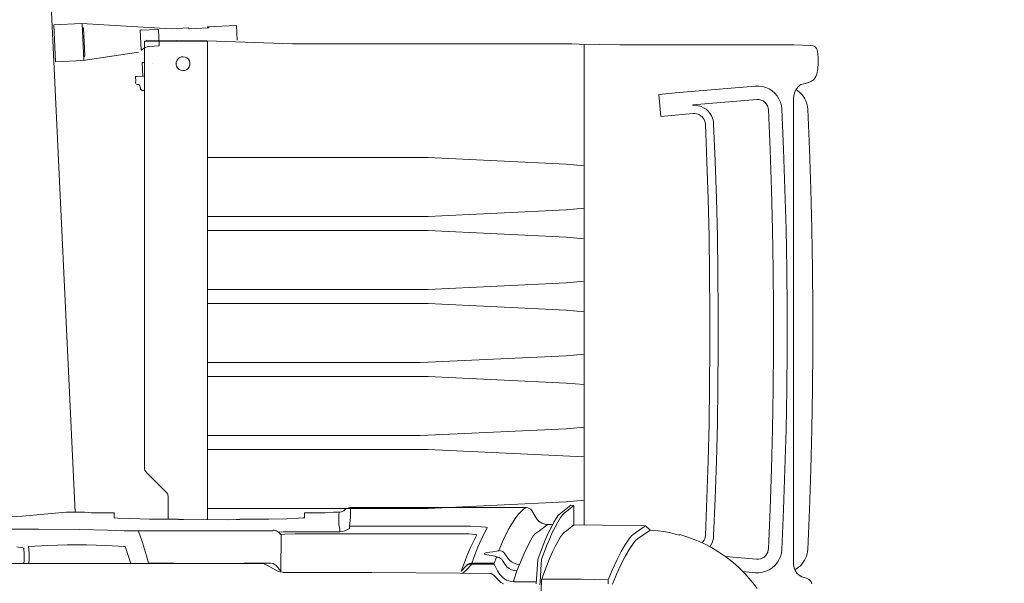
# Model space of a CAD drawing. Header units: millimetres. Extents: x 2204655785 to 2205143108, y 485765510 to 486291538.
# Tile 132 of 156: x 2205065432 to 2205066550, y 486174577 to 486175217. Entities that reach past the tile are written whole.
import ezdxf
from ezdxf.enums import TextEntityAlignment as Align
from ezdxf.lldxf.tags import DXFTag

# ---------------------------------------------------------------- set-up
doc = ezdxf.new("R2010")
doc.units = ezdxf.units.MM
doc.linetypes.add('DASHED2', pattern=[9.525, 6.35, -3.175])
doc.linetypes.add('НЕВИДИМАЯX2', pattern=[19.05, 12.7, -6.35])
for name, color, linetype in [('206ППР Панелевоз', 7, 'Continuous'), ('ППР_Автокран СКАТ-40', 7, 'Continuous'), ('ППР_Автокран_Опасная зона', 1, 'Continuous'), ('ППР_Автокран_Стрела', 7, 'Continuous'), ('ППР_Автокран_Стрела_15м', 7, 'Continuous'), ('ППР_Опасная зона от крана', 1, 'Continuous'), ('ППР_Разрез', 5, 'Continuous'), ('ППР_СКЛАД №2', 7, 'Continuous'), ('ППР_Стрела', 7, 'Continuous')]:
    doc.layers.add(name, color=color, linetype=linetype)
doc.styles.add('ППРк_М1-1', font='GOST_Common Italic.ttf', dxfattribs={"height": 800})
doc.styles.add('ППРк_М1-1кран', font='GOST_Common Italic.ttf', dxfattribs={"width": 0.8, "height": 600})
tags = doc.linetypes.add('опасная зона_Кран', pattern='A,30,-8,4,-8,30,-8,4,-8,30,-8,4,[230,Bbox.shx,S=2.5,R=0,X=0,Y=-10],-6', length=148).pattern_tags.tags
tags[24] = DXFTag(74, 5)

# ---------------------------------------------------------------- blocks, each defined once
blk = doc.blocks.new('*U397')
at = {"layer": 'ППР_Опасная зона от крана', "linetype": 'опасная зона_Кран', "lineweight": 80, "ltscale": 100}
blk.add_arc((135, 0), 50270, 90, 270, dxfattribs=at)
at = {"layer": 'ППР_Стрела', "linetype": 'НЕВИДИМАЯX2', "lineweight": 50, "ltscale": 100}
blk.add_arc((135, 0), 38700, 90, 270, dxfattribs=at)
at = {"layer": 'ППР_Стрела', "linetype": 'Continuous', "lineweight": 100}
blk.add_arc((135, 0), 30700, 90, 270, dxfattribs=at)
at = {"style": 'ППРк_М1-1', "width": 0.8}
for tag, p, height, flags in [('ОПАСНАЯ_ЗОНА', (25480.86, 21929.55), 800, 1), ('ОТЛЕТ_ГРУЗА', (25413.72, 20678.22), 800, 1), ('Кол-во_элементов', (2695.66, -1978.25), 1200, 8)]:
    blk.add_attdef(tag, p, '', height=height, dxfattribs=dict(at, flags=flags))
at = {"style": 'ППРк_М1-1', "width": 0.8, "flags": 8}
blk.add_attdef('МАРКА_КРАНА', text='', height=1200, dxfattribs=at).set_placement((8837.5, 818.17), align=Align.CENTER)
blk.add_attdef('ВЫСОТА', text='', height=1200, dxfattribs=at).set_placement((9134.89, -8454.02), align=Align.MIDDLE_CENTER)
at = {"layer": 'Defpoints', "style": 'ППРк_М1-1', "width": 0.8, "flags": 1}
for tag, p in [('МАКСИМАЛЬНАЯ_ДЛИНА_ГРУЗА', (25470.43, 19233.22)), ('ШИРИНА_ГРУЗА', (25397.01, 17803.51))]:
    blk.add_attdef(tag, p, '', height=800, dxfattribs=at)
at = {"layer": 'ППР_Разрез', "style": 'ППРк_М1-1кран', "width": 0.8, "flags": 8}
for tag, p in [('РАЗРЕЗ2', (-1027.85, 55181.17)), ('РАЗРЕЗ', (-1731.87, -54129.29))]:
    blk.add_attdef(tag, p, '', height=800, dxfattribs=at)
at = {"layer": 'ППР_Стрела', "style": 'ППРк_М1-1кран', "width": 0.8, "flags": 8}
for tag, p in [('ВЫСОТА_КРЮКА_ГОРИЗ', (-19652.89, 21607.87)), ('ГАБАРИТ_СТРЕЛЫ', (-25019.84, 21408.72)), ('ВЫСОТА_КРЮКА_НАКЛ', (-20393.31, 20761.66)), ('ВЫЛЕТ', (-16616.63, 14016.8))]:
    blk.add_attdef(tag, p, '', height=800, rotation=317, dxfattribs=at)
blk = doc.blocks.new('*U778')
at = {"layer": 'ППР_Автокран_Опасная зона', "color": 1, "linetype": 'опасная зона_Кран', "lineweight": 80, "ltscale": 100}
blk.add_arc((-3.65, 4.56), 29000, 319.788537, 219.788112, dxfattribs=at)
at = {"layer": 'ППР_Автокран_Стрела', "lineweight": 50}
blk.add_arc((-3.65, 4.56), 18000, 319.786841, 219.78643, dxfattribs=at)
at = {"layer": 'ППР_Автокран_Стрела_15м', "linetype": 'DASHED2', "lineweight": 35}
blk.add_arc((0.22, 1.42), 15000, 319.786203, 219.767437, dxfattribs=at)
blk = doc.blocks.new('*U789')
at = {"layer": '206ППР Панелевоз', "lineweight": 5}
for p, q in [((-571.9, 2763.3), (-573.4, 2762.1)), ((-570.3, 2764.1), (-571.9, 2763.3)), ((-565.8, 2764.8), (-570.3, 2764.1)), ((-561.1, 2765.1), (-565.8, 2764.8)), ((-555.1, 2765), (-561.1, 2765.1)), ((-548.8, 2764.6), (-555.1, 2765)), ((-542.7, 2763.7), (-548.8, 2764.6)), ((-539.9, 2762.6), (-542.7, 2763.7)), ((-575.2, 2756.8), (-576.2, 2737.5)), ((-574.8, 2759.4), (-575.2, 2756.8)), ((-574.4, 2760.5), (-574.8, 2759.4)), ((-573.4, 2762.1), (-574.4, 2760.5)), ((-538.1, 2761.5), (-539.9, 2762.6)), ((-536.4, 2759.9), (-538.1, 2761.5)), ((-534.8, 2757.7), (-536.4, 2759.9)), ((-533.9, 2756.1), (-534.8, 2757.7)), ((-532.8, 2753.1), (-533.9, 2756.1)), ((-531.7, 2748.7), (-532.8, 2753.1)), ((-510.1, 2751.9), (-512.4, 2751)), ((-507.8, 2752.5), (-510.1, 2751.9)), ((-505.4, 2753), (-507.8, 2752.5)), ((-502.9, 2753.2), (-505.4, 2753)), ((-457.5, 2755.2), (-502.9, 2753.2)), ((-412, 2756.8), (-457.5, 2755.2)), ((-366.5, 2758), (-412, 2756.8)), ((-321, 2758.8), (-366.5, 2758)), ((-275.5, 2759.2), (-321, 2758.8)), ((-230, 2759.2), (-275.5, 2759.2)), ((-184.5, 2758.8), (-230, 2759.2)), ((-139, 2758), (-184.5, 2758.8)), ((-93.5, 2756.8), (-139, 2758)), ((-48, 2755.2), (-93.5, 2756.8)), ((-2.5, 2753.2), (-48, 2755.2)), ((0.1, 2752.9), (-2.5, 2753.2)), ((2.6, 2752.5), (0.1, 2752.9)), ((5.1, 2751.7), (2.6, 2752.5)), ((30.3, 2752), (29.8, 2750.4)), ((31.7, 2754.9), (30.3, 2752)), ((32.8, 2756.1), (31.7, 2754.9)), ((34.2, 2757.1), (32.8, 2756.1)), ((36.7, 2758.1), (34.2, 2757.1)), ((-531.1, 2745.5), (-531.7, 2748.7)), ((-531.7, 2748.7), (-531.7, 2748.7)), ((-530.1, 2744.3), (-531.1, 2745.5)), ((-527.8, 2742.1), (-530.1, 2744.3)), ((-525.3, 2740.2), (-527.8, 2742.1)), ((-523.8, 2742.2), (-525.2, 2740.1)), ((-522.2, 2744), (-523.8, 2742.2)), ((-520.5, 2745.8), (-522.2, 2744)), ((-518.7, 2747.4), (-520.5, 2745.8)), ((-516.7, 2748.8), (-518.7, 2747.4)), ((-514.6, 2750), (-516.7, 2748.8)), ((-512.4, 2751), (-514.6, 2750)), ((7.5, 2750.8), (5.1, 2751.7)), ((9.8, 2749.6), (7.5, 2750.8)), ((12, 2748.2), (9.8, 2749.6)), ((14.1, 2746.6), (12, 2748.2)), ((16, 2744.9), (14.1, 2746.6)), ((17.7, 2742.9), (16, 2744.9)), ((19.2, 2740.9), (17.7, 2742.9)), ((20.6, 2738.6), (19.2, 2740.9)), ((24.4, 2740.9), (21.6, 2739)), ((26.7, 2743.4), (24.4, 2740.9)), ((28.5, 2746.6), (26.7, 2743.4)), ((29.8, 2750.5), (28.5, 2746.6)), ((29.8, 2750.4), (29.8, 2750.5)), ((-576.2, 2737.5), (-576.2, 2737)), ((-576.2, 2737), (-576.2, 2737)), ((-576.2, 2737), (-576.2, 2737)), ((-576.2, 2737), (-576.2, 2539.9)), ((-522.5, 2738.7), (-525.3, 2740.2)), ((-520.1, 2737.8), (-522.5, 2738.7)), ((-516.3, 2737), (-520.1, 2737.8)), ((12.5, 2737), (-516.3, 2737)), ((-275.4, 2729.8), (-320.9, 2729.4)), ((-229.9, 2729.8), (-275.4, 2729.8)), ((-184.4, 2729.4), (-229.9, 2729.8)), ((14.6, 2737.1), (12.5, 2737)), ((18.4, 2737.7), (14.6, 2737.1)), ((21.6, 2739), (18.4, 2737.7)), ((-517.9, 2718.4), (-521, 2715.8)), ((-514.5, 2720.6), (-517.9, 2718.4)), ((-510.8, 2722.2), (-514.5, 2720.6)), ((-506.9, 2723.3), (-510.8, 2722.2)), ((-502.8, 2723.8), (-506.9, 2723.3)), ((-457.4, 2725.8), (-502.8, 2723.8)), ((-411.9, 2727.4), (-457.4, 2725.8)), ((-366.4, 2728.6), (-411.9, 2727.4)), ((-320.9, 2729.4), (-366.4, 2728.6)), ((-138.9, 2728.6), (-184.4, 2729.4)), ((-93.4, 2727.4), (-138.9, 2728.6)), ((-47.9, 2725.8), (-93.4, 2727.4)), ((-2.4, 2723.8), (-47.9, 2725.8)), ((1.6, 2723.3), (-2.4, 2723.8)), ((5.5, 2722.2), (1.6, 2723.3)), ((9.2, 2720.6), (5.5, 2722.2)), ((12.7, 2718.4), (9.2, 2720.6)), ((15.8, 2715.8), (12.7, 2718.4)), ((-525.9, 2709.3), (-527.6, 2705.6)), ((-523.7, 2712.7), (-525.9, 2709.3)), ((-521, 2715.8), (-523.7, 2712.7)), ((-506.8, 2707.4), (-508.9, 2706.2)), ((-504.5, 2708.2), (-506.8, 2707.4)), ((-502.1, 2708.6), (-504.5, 2708.2)), ((-456.8, 2710.5), (-502.1, 2708.6)), ((-411.4, 2712.1), (-456.8, 2710.5)), ((-366.1, 2713.3), (-411.4, 2712.1)), ((-320.7, 2714.1), (-366.1, 2713.3)), ((-275.3, 2714.5), (-320.7, 2714.1)), ((-230, 2714.5), (-275.3, 2714.5)), ((-184.6, 2714.1), (-230, 2714.5)), ((-139.2, 2713.3), (-184.6, 2714.1)), ((-93.8, 2712.1), (-139.2, 2713.3)), ((-48.5, 2710.5), (-93.8, 2712.1)), ((-3.2, 2708.6), (-48.5, 2710.5)), ((-2, 2708.4), (-3.2, 2708.6)), ((0.4, 2707.9), (-2, 2708.4)), ((2.6, 2706.8), (0.4, 2707.9)), ((18.4, 2712.7), (15.8, 2715.8)), ((20.6, 2709.3), (18.4, 2712.7)), ((22.3, 2705.6), (20.6, 2709.3)), ((-528.7, 2701.7), (-529.2, 2697.7)), ((-529.2, 2697.7), (-529.2, 2693.6)), ((-527.6, 2705.6), (-528.7, 2701.7)), ((-513.9, 2698), (-514, 2695.6)), ((-513.3, 2700.4), (-513.9, 2698)), ((-512.2, 2702.6), (-513.3, 2700.4)), ((-510.8, 2704.5), (-512.2, 2702.6)), ((-508.9, 2706.2), (-510.8, 2704.5)), ((4.6, 2705.4), (2.6, 2706.8)), ((6.3, 2703.6), (4.6, 2705.4)), ((7.5, 2701.5), (6.3, 2703.6)), ((8.2, 2699.8), (7.5, 2701.5)), ((8.7, 2697.4), (8.2, 2699.8)), ((8.7, 2695), (8.7, 2697.4)), ((23.4, 2701.7), (22.3, 2705.6)), ((24, 2697.7), (23.4, 2701.7)), ((23.9, 2693.6), (24, 2697.7)), ((-529.2, 2693.6), (-521.3, 2602.5)), ((-514, 2695.6), (-507.7, 2622.7)), ((5.7, 2659.9), (8.7, 2695)), ((22.7, 2679.6), (23.9, 2693.6)), ((32.7, 2688.6), (25.4, 2682.2)), ((35.7, 2691.1), (32.7, 2688.6)), ((41.9, 2695.7), (35.7, 2691.1)), ((18.4, 2675.3), (11.9, 2668)), ((25.4, 2682.2), (18.4, 2675.3)), ((11.9, 2668), (5.9, 2660.3)), ((-315.9, 2651.3), (-358.5, 2650.6)), ((-273.4, 2651.6), (-315.9, 2651.3)), ((-230.8, 2651.6), (-273.4, 2651.6)), ((-188.2, 2651.3), (-230.8, 2651.6)), ((-145.6, 2650.6), (-188.2, 2651.3)), ((0.4, 2652.3), (-4.7, 2643.9)), ((5.9, 2660.3), (0.4, 2652.3)), ((-500.7, 2640.1), (-502.8, 2637.7)), ((-498.3, 2642.2), (-500.7, 2640.1)), ((-495.5, 2643.9), (-498.3, 2642.2)), ((-492.6, 2645.2), (-495.5, 2643.9)), ((-489.4, 2646.1), (-492.6, 2645.2)), ((-486.2, 2646.4), (-489.4, 2646.1)), ((-443.7, 2648.2), (-486.2, 2646.4)), ((-401.1, 2649.5), (-443.7, 2648.2)), ((-443.3, 2638.7), (-400.8, 2640.1)), ((-358.5, 2650.6), (-401.1, 2649.5)), ((-400.8, 2640.1), (-358.3, 2641.1)), ((-358.3, 2641.1), (-315.8, 2641.8)), ((-315.8, 2641.8), (-273.3, 2642.2)), ((-273.3, 2642.2), (-230.8, 2642.2)), ((-230.8, 2642.2), (-188.3, 2641.8)), ((-188.3, 2641.8), (-145.8, 2641.1)), ((-145.8, 2641.1), (-103.3, 2640.1)), ((-103, 2649.5), (-145.6, 2650.6)), ((-103.3, 2640.1), (-60.8, 2638.7)), ((-60.4, 2648.2), (-103, 2649.5)), ((-17.9, 2646.4), (-60.4, 2648.2)), ((-15.1, 2646.1), (-17.9, 2646.4)), ((-12.5, 2645.5), (-15.1, 2646.1)), ((-9.9, 2644.6), (-12.5, 2645.5)), ((-7.5, 2643.3), (-9.9, 2644.6)), ((-4.7, 2643.9), (-9.2, 2635.2)), ((-5.7, 2642), (-7.5, 2643.3)), ((-506.8, 2629), (-507.3, 2625.8)), ((-505.9, 2632.1), (-506.8, 2629)), ((-504.6, 2635), (-505.9, 2632.1)), ((-502.8, 2637.7), (-504.6, 2635)), ((-497.6, 2627), (-497.1, 2628.8)), ((-497.1, 2628.8), (-496.3, 2630.4)), ((-496.3, 2630.4), (-495.3, 2632)), ((-495.3, 2632), (-494.1, 2633.4)), ((-494.1, 2633.4), (-492.7, 2634.6)), ((-492.7, 2634.6), (-491.1, 2635.6)), ((-491.1, 2635.6), (-489.4, 2636.3)), ((-489.4, 2636.3), (-487.7, 2636.8)), ((-487.7, 2636.8), (-485.8, 2637)), ((-485.8, 2637), (-443.3, 2638.7)), ((-60.8, 2638.7), (-18.3, 2637)), ((-18.3, 2637), (-16.5, 2636.8)), ((-16.5, 2636.8), (-14.7, 2636.3)), ((-14.7, 2636.3), (-13, 2635.6)), ((-9.2, 2635.2), (-13.2, 2626.3)), ((-13, 2635.6), (-11.4, 2634.6)), ((-11.4, 2634.6), (-10, 2633.4)), ((-507.3, 2625.8), (-507.2, 2622.5)), ((-497.8, 2625.1), (-497.6, 2627)), ((-497.8, 2623.3), (-497.8, 2625.1)), ((-494.6, 2586.4), (-497.8, 2623.3)), ((-13.2, 2626.3), (-16.6, 2617.2)), ((-18.9, 2607.7), (-20.4, 2601.7)), ((-16.6, 2617.2), (-19.5, 2607.8)), ((-19.5, 2607.8), (-18.9, 2607.7)), ((-521.3, 2602.5), (-519.6, 2584.2)), ((-21.7, 2595.7), (-22.8, 2589.6)), ((-20.4, 2601.7), (-21.7, 2595.7)), ((-519.6, 2584.2), (-494.6, 2586.4)), ((-22.8, 2589.6), (-23.7, 2583.4)), ((-24.5, 2574.1), (-29.4, 2569)), ((-23.7, 2583.4), (-24.5, 2574.7)), ((-24.5, 2574.7), (-24.5, 2574.1)), ((-14.5, 2559.7), (-24.5, 2574.1)), ((-29.4, 2569), (-30.2, 2520.2)), ((-29.4, 2569), (-24.5, 2561.9)), ((-24.5, 2561.9), (-19.6, 2554.8)), ((-19.6, 2554.8), (-18, 2553)), ((-18, 2553), (-15.8, 2551.2)), ((-15.8, 2551.2), (-8.5, 2546.3)), ((-12.9, 2557.9), (-14.5, 2559.7)), ((-10.6, 2556.1), (-12.9, 2557.9)), ((-3.4, 2551.2), (-10.6, 2556.1)), ((4.8, 2546.3), (-3.4, 2551.2)), ((-576.2, 2539.9), (-576.9, 2493.7)), ((-8.5, 2546.3), (-0.1, 2541.4)), ((-0.1, 2541.4), (9.5, 2536.5)), ((14.1, 2541.3), (4.8, 2546.3)), ((24.8, 2536.4), (14.1, 2541.3)), ((9.5, 2536.5), (20.1, 2531.6)), ((20.1, 2531.6), (31.9, 2526.7)), ((36.8, 2531.4), (24.8, 2536.4)), ((-30.2, 2520.2), (-30.5, 2487.6)), ((31.4, 2496.3), (31.9, 2526.7)), ((31.9, 2526.7), (36.5, 2526.4)), ((-30.4, 2499.4), (-576.8, 2499.4)), ((-440.5, 2479), (-438.6, 2499.4)), ((-390.3, 2499.4), (-388.4, 2479)), ((-355.7, 2499.4), (-357.5, 2479)), ((-305.5, 2479), (-307.3, 2499.4)), ((-274.6, 2479), (-272.7, 2499.4)), ((-222.5, 2479), (-224.4, 2499.4)), ((-191.6, 2479), (-189.8, 2499.4)), ((-141.4, 2499.4), (-139.6, 2479)), ((-107.7, 2499.4), (-116, 2322)), ((-58.5, 2499.4), (-56.6, 2479)), ((31.1, 2451), (31.4, 2496.3)), ((-576.9, 2493.7), (-577, 2485.1)), ((-577, 2485.1), (-577, 2485.1)), ((-577, 2485.1), (-577, 2167.9)), ((-53, 2484), (-52.5, 2487.6)), ((-43.9, 2472.6), (-53, 2484)), ((-52.5, 2487.6), (-47.2, 2481)), ((-52.5, 2487.6), (-30.5, 2487.6)), ((-30.5, 2487.6), (-25.1, 2481.1)), ((-447.9, 2322), (-440.5, 2479)), ((-388.4, 2479), (-381.1, 2322)), ((-357.5, 2479), (-364.9, 2322)), ((-298.1, 2322), (-305.5, 2479)), ((-281.9, 2322), (-274.6, 2479)), ((-215.2, 2322), (-222.5, 2479)), ((-199, 2322), (-191.6, 2479)), ((-139.6, 2479), (-132.2, 2322)), ((-56.6, 2479), (-49.2, 2322)), ((-47.2, 2481), (-43.8, 2476.7)), ((-41.9, 2470.4), (-43.9, 2472.6)), ((-43.8, 2476.7), (-41.8, 2474.5)), ((-41.8, 2474.5), (-40.5, 2473.4)), ((-40.5, 2473.4), (-38.9, 2472.3)), ((-38.9, 2472.3), (-33.6, 2469.2)), ((-25.1, 2481.1), (-21.7, 2476.7)), ((-21.7, 2476.7), (-19.8, 2474.5)), ((-19.8, 2474.5), (-18.5, 2473.4)), ((-18.5, 2473.4), (-16.9, 2472.3)), ((-16.9, 2472.3), (-16.9, 2472.3)), ((-16.9, 2472.3), (-6, 2466.2)), ((-40.6, 2469.2), (-41.9, 2470.4)), ((-38.9, 2468.1), (-40.6, 2469.2)), ((-33.6, 2465), (-38.9, 2468.1)), ((-33.6, 2469.2), (-28, 2466.2)), ((-28, 2462), (-33.6, 2465)), ((-31, 2457.8), (-31, 2463.6)), ((-28, 2466.2), (-21.7, 2463.1)), ((-21.7, 2458.9), (-28, 2462)), ((-21.7, 2463.1), (-14.9, 2460.1)), ((-6, 2466.2), (0.3, 2463.2)), ((0.3, 2463.2), (7.1, 2460.2)), ((-34.2, 2448.3), (-32.5, 2451.2)), ((-32.5, 2451.2), (-31.4, 2454.5)), ((-31.4, 2454.5), (-31, 2457.8)), ((-29.1, 2455.5), (-31, 2457.8)), ((-23.7, 2448.6), (-29.1, 2455.5)), ((-14.9, 2455.9), (-21.7, 2458.9)), ((-14.9, 2460.1), (-7.5, 2457)), ((-7.5, 2452.8), (-14.9, 2455.9)), ((-7.5, 2457), (9.1, 2450.9)), ((9.1, 2446.7), (-7.5, 2452.8)), ((7.1, 2460.2), (22.5, 2454.1)), ((9.1, 2450.9), (14.2, 2450.4)), ((14.2, 2450.4), (34.4, 2449.3)), ((22.5, 2454.1), (31.1, 2451)), ((31.3, 2450.9), (31.1, 2451)), ((34.3, 2450.7), (31.3, 2450.9)), ((57, 2449.5), (34.3, 2450.7)), ((-49.2, 2436.9), (-48.1, 2438.6)), ((-48.1, 2438.6), (-46.9, 2439.7)), ((-46.9, 2439.7), (-39.4, 2443.9)), ((-39.4, 2443.9), (-36.6, 2445.8)), ((-36.6, 2445.8), (-34.2, 2448.3)), ((-20.6, 2444.1), (-23.7, 2448.6)), ((-19, 2442.3), (-20.6, 2444.1)), ((-17.8, 2441.5), (-19, 2442.3)), ((-8.8, 2436.4), (-17.8, 2441.5)), ((10, 2446.6), (9.1, 2446.7)), ((14.2, 2446.2), (10, 2446.6)), ((36.4, 2444.9), (14.2, 2446.2)), ((34.3, 2445.1), (34.3, 2419.6)), ((34.4, 2449.3), (37.7, 2449)), ((-50, 2433.2), (-49.8, 2435.2)), ((-48.3, 2430.5), (-50, 2433.2)), ((-50, 2233.2), (-50, 2433.2)), ((-49.8, 2435.2), (-49.2, 2436.9)), ((-45.4, 2427.3), (-48.3, 2430.5)), ((2, 2431.1), (-8.8, 2436.4)), ((14.5, 2425.8), (2, 2431.1)), ((-42.1, 2424.2), (-45.4, 2427.3)), ((-37.9, 2421.1), (-42.1, 2424.2)), ((-30.5, 2416.4), (-37.9, 2421.1)), ((-24.7, 2413.1), (-30.5, 2416.4)), ((9.7, 2414.5), (11.7, 2416.9)), ((11.7, 2416.9), (13.2, 2419.7)), ((13.2, 2419.7), (14.2, 2422.6)), ((14.2, 2422.6), (14.5, 2425.8)), ((14.5, 2425.8), (21.9, 2422.9)), ((20.7, 2416.8), (19.2, 2414)), ((21.6, 2419.8), (20.7, 2416.8)), ((21.9, 2422.9), (21.6, 2419.8)), ((21.9, 2422.9), (31.1, 2419.6)), ((21.9, 2422.9), (21.9, 2422.9)), ((31.1, 2419.6), (32.6, 2419.2)), ((32.6, 2419.2), (33.4, 2419.1)), ((34, 2416.6), (33.3, 2413.7)), ((33.4, 2419.1), (34, 2419.2)), ((34, 2419.2), (34.3, 2419.6)), ((34.3, 2419.6), (34, 2416.6)), ((-13.9, 2407.8), (-24.7, 2413.1)), ((-1.3, 2402.4), (-13.9, 2407.8)), ((-1.1, 2404.1), (-0.6, 2405.7)), ((-0.6, 2405.7), (0.2, 2407.2)), ((0.2, 2407.2), (1.2, 2408.4)), ((1.2, 2408.4), (7.3, 2412.5)), ((7.3, 2412.5), (9.7, 2414.5)), ((8.7, 2405.6), (7.6, 2404.3)), ((10, 2406.6), (8.7, 2405.6)), ((14.7, 2409.7), (10, 2406.6)), ((17.2, 2411.6), (14.7, 2409.7)), ((19.2, 2414), (17.2, 2411.6)), ((27.9, 2405.2), (26, 2403.5)), ((29.7, 2407.2), (27.9, 2405.2)), ((31.1, 2409.1), (29.7, 2407.2)), ((32.3, 2411.2), (31.1, 2409.1)), ((33.3, 2413.7), (32.3, 2411.2)), ((34.9, 2404.7), (36.5, 2407.7)), ((-1.3, 2402.4), (-1.1, 2404.1)), ((-1, 2402), (-1.3, 2402.4)), ((-0.4, 2399.7), (-1, 2402)), ((0.2, 2395.4), (-0.4, 2399.7)), ((0.6, 2392.2), (0.2, 2395.4)), ((4.8, 2395.9), (4.5, 2393.8)), ((5.5, 2398.8), (4.8, 2395.9)), ((5.8, 2399.4), (5.5, 2398.8)), ((6.1, 2399.6), (5.8, 2399.4)), ((6.3, 2401.2), (6.1, 2399.6)), ((13.2, 2397.1), (6.1, 2399.6)), ((6.8, 2402.8), (6.3, 2401.2)), ((7.6, 2404.3), (6.8, 2402.8)), ((13.2, 2371.7), (13.2, 2397.1)), ((21.9, 2400.9), (14.4, 2397.1)), ((14.4, 2397.1), (14.4, 2371.7)), ((26, 2403.5), (21.9, 2400.9)), ((25, 2393.5), (25.5, 2394.8)), ((25.5, 2394.8), (26.3, 2396)), ((26.3, 2396), (26.8, 2396.5)), ((26.8, 2396.5), (32.7, 2402.2)), ((26.8, 2396.5), (26.8, 2396.5)), ((32.7, 2402.2), (34.9, 2404.7)), ((32.7, 2402.2), (32.7, 2402.2)), ((-28.8, 2370.2), (-28.2, 2382.7)), ((-28.2, 2382.7), (-27.7, 2387.6)), ((-27.7, 2387.6), (-27.4, 2388.8)), ((-27.4, 2388.8), (-27.3, 2389)), ((-27.3, 2389), (-27.2, 2389.1)), ((-27.2, 2389.1), (-20.6, 2385.6)), ((-20.6, 2385.6), (-13.3, 2382.1)), ((1.4, 2387.6), (0.6, 2392.2)), ((1.9, 2386.4), (1.4, 2387.6)), ((2.3, 2385.9), (1.9, 2386.4)), ((2.8, 2386.1), (2.3, 2385.9)), ((3.2, 2387), (2.8, 2386.1)), ((3.7, 2388.6), (3.2, 2387)), ((4.5, 2393.8), (3.7, 2388.6)), ((4.5, 2393.8), (4.5, 2393.8)), ((24.4, 2358.5), (24.8, 2392)), ((24.8, 2392), (25, 2393.5)), ((-20.1, 2367.9), (-19.6, 2375)), ((-19.6, 2375), (-19.3, 2377.1)), ((-19.3, 2377.1), (-19.1, 2377.3)), ((-19.1, 2377.3), (-19.1, 2377.3)), ((-19.1, 2377.3), (-12.4, 2373.8)), ((-13.3, 2382.1), (-5.2, 2378.6)), ((-12.4, 2373.8), (-4.9, 2370.3)), ((-5.2, 2378.6), (3.6, 2375.1)), ((3.6, 2375.1), (13.2, 2371.7)), ((13.2, 2370.7), (13.2, 2371.7)), ((14.2, 2370.3), (14.4, 2371.7)), ((14.4, 2371.7), (14.4, 2371.7)), ((14.4, 2371.7), (21.1, 2365.4)), ((-29, 2354.1), (-28.8, 2370.2)), ((-20.4, 2353.9), (-20.1, 2367.9)), ((-4.9, 2370.3), (3.3, 2366.7)), ((3.3, 2366.7), (12.3, 2363.2)), ((12.3, 2363.2), (22.1, 2359.6)), ((13.6, 2368.9), (13.2, 2370.7)), ((14.4, 2367.3), (13.6, 2368.9)), ((14.2, 2369), (14.2, 2370.3)), ((14.4, 2367.8), (14.2, 2369)), ((14.9, 2366.7), (14.4, 2367.8)), ((15.5, 2365.8), (14.4, 2367.3)), ((15.5, 2365.8), (14.9, 2366.7)), ((22.1, 2359.6), (15.5, 2365.8)), ((15.5, 2365.8), (15.5, 2365.8)), ((21.1, 2365.4), (23.1, 2363.2)), ((23.1, 2363.2), (24.5, 2361.2)), ((-29, 2232.6), (-29, 2354.1)), ((-20.4, 2178.3), (-20.4, 2353.9)), ((22.1, 2359.6), (22.1, 2359.6)), ((23.7, 2258), (24.4, 2358.5)), ((-448.1, 2312.8), (-447.9, 2322)), ((-381.1, 2322), (-380.9, 2312.8)), ((-364.9, 2322), (-365.1, 2312.8)), ((-297.9, 2312.8), (-298.1, 2322)), ((-282.2, 2312.8), (-281.9, 2322)), ((-215, 2312.8), (-215.2, 2322)), ((-199.2, 2312.8), (-199, 2322)), ((-132.2, 2322), (-132, 2312.8)), ((-116, 2322), (-116.2, 2312.8)), ((-49.2, 2322), (-49, 2312.8)), ((-448.1, 2071.4), (-448.1, 2312.8)), ((-380.9, 2312.8), (-380.9, 2071.4)), ((-365.1, 2312.8), (-365.1, 2071.4)), ((-297.9, 2071.4), (-297.9, 2312.8)), ((-282.2, 2071.4), (-282.2, 2312.8)), ((-215, 2071.4), (-215, 2312.8)), ((-199.2, 2071.4), (-199.2, 2312.8)), ((-132, 2312.8), (-132, 2071.4)), ((-116.2, 2312.8), (-116.2, 2071.4)), ((-49, 2312.8), (-49, 2071.4)), ((23.6, 2157.5), (23.7, 2258)), ((-50, 2233.2), (-47.5, 2233.8)), ((-49.6, 2230.6), (-50, 2233.2)), ((-48.4, 2228.3), (-49.6, 2230.6)), ((-46.5, 2226.1), (-48.4, 2228.3)), ((-47.5, 2233.8), (-43.9, 2234)), ((-45.3, 2223.7), (-46.5, 2226.1)), ((-43.9, 2234), (-38.8, 2233.8)), ((-38.8, 2233.8), (-29, 2232.6)), ((-26.2, 2232.6), (-29, 2232.6)), ((-23.8, 2227.4), (-26.2, 2232.6)), ((-23, 2224.6), (-23.8, 2227.4)), ((-44.9, 2221.1), (-45.3, 2223.7)), ((-44.9, 2214.6), (-44.9, 2221.1)), ((-44.9, 2221.1), (-41, 2220.5)), ((-41, 2220.5), (-35.5, 2220.4)), ((-35.5, 2220.4), (-30.7, 2220.7)), ((-30.7, 2220.7), (-25.5, 2221.6)), ((-25.5, 2221.6), (-25.5, 2221.6)), ((-25.5, 2221.6), (-22.7, 2221.6)), ((-22.7, 2221.6), (-23, 2224.6)), ((-22.7, 2221.6), (-22.7, 2170.3)), ((-44.2, 2205), (-44.9, 2214.6)), ((-44.1, 2181.5), (-44.2, 2205)), ((-38.7, 2181.5), (-44.1, 2181.5)), ((-38.6, 2181.3), (-38.7, 2181.5)), ((-38.4, 2180), (-38.6, 2181.3)), ((-37.9, 2174.7), (-38.4, 2180)), ((-37.4, 2161.3), (-37.9, 2174.7)), ((-22.7, 2170.3), (-22.4, 2157.3)), ((-20.3, 2171.1), (-20.4, 2178.3)), ((-19.9, 2159.3), (-20.3, 2171.1)), ((-577, 2167.9), (-580.7, 2070.6)), ((-37.1, 2140.9), (-37.4, 2161.3)), ((-19.4, 2155.2), (-19.9, 2159.3)), ((-23.6, 2149.9), (-24.4, 2147.4)), ((-22, 2152), (-23.6, 2149.9)), ((-22.4, 2157.3), (-22.1, 2152.4)), ((-22.1, 2152.4), (-22, 2152)), ((-19.2, 2154.9), (-22, 2152)), ((-19.2, 2154.9), (-19.4, 2155.2)), ((22, 2154.8), (-19.2, 2154.9)), ((13.6, 2145.9), (14.8, 2148.3)), ((14.8, 2148.3), (15.6, 2149.3)), ((15, 2138.1), (22, 2151.2)), ((15.6, 2149.3), (22, 2154.8)), ((22, 2151.2), (23, 2153.8)), ((23, 2153.8), (23.5, 2156.6)), ((23.5, 2156.6), (23.6, 2157.5)), ((-37, 2108.2), (-37.1, 2140.9)), ((-24.4, 2147.4), (-24.5, 2146.1)), ((-24.5, 2146.1), (-23.7, 2145.5)), ((-23.7, 2145.5), (-23.7, 1976.8)), ((13.2, 2143.3), (13.6, 2145.9)), ((13.2, 2113.4), (13.2, 2143.3)), ((14.7, 2136.3), (15, 2138.1)), ((13.6, 771.2), (13.6, 2136.3)), ((13.6, 2136.3), (14.7, 2136.3)), ((-581.2, 2105.2), (-597.9, 2104.4)), ((-597.9, 2104.4), (-596.4, 2071.4)), ((-36.7, 2108.2), (-37, 2108.2)), ((-36.6, 2107.5), (-36.7, 2108.2)), ((-36.4, 2104.1), (-36.6, 2107.5)), ((-36.3, 2094.3), (-36.4, 2104.1)), ((13.6, 2112.9), (13.2, 2113.4)), ((-36.4, 2044.2), (-36.3, 2094.3)), ((-595.9, 2072.9), (-596.4, 2072.9)), ((-596.4, 2071.4), (-595.2, 2071.4)), ((-595.4, 2072.5), (-595.9, 2072.9)), ((-595.2, 2071.9), (-595.4, 2072.5)), ((-594.2, 2051), (-595.2, 2071.9)), ((-580.7, 2070.6), (-581.3, 2001.8)), ((-580.2, 1999.7), (-579.5, 2071.4)), ((-579.5, 2071.4), (-36.3, 2071.4)), ((-595.3, 2049.9), (-594.6, 2050.1)), ((-594.3, 2030.1), (-595.3, 2049.9)), ((-594.6, 2050.1), (-594.3, 2050.5)), ((-594.3, 2050.5), (-594.2, 2051)), ((-561.1, 2048), (-562.1, 2046)), ((-559.6, 2049.7), (-561.1, 2048)), ((-557.7, 2050.8), (-559.6, 2049.7)), ((-555.6, 2051.4), (-557.7, 2050.8)), ((-553.3, 2051.4), (-555.6, 2051.4)), ((-551.2, 2050.7), (-553.3, 2051.4)), ((-549.3, 2049.4), (-551.2, 2050.7)), ((-547.9, 2047.7), (-549.3, 2049.4)), ((-547, 2045.7), (-547.9, 2047.7)), ((-562.1, 2046), (-562.5, 2043.8)), ((-562.5, 2043.8), (-562.5, 2043.5)), ((-562.5, 2043.5), (-562.2, 2041.3)), ((-562.2, 2041.3), (-561.2, 2039.3)), ((-561.2, 2039.3), (-559.8, 2037.6)), ((-559.8, 2037.6), (-557.9, 2036.4)), ((-557.9, 2036.4), (-555.8, 2035.7)), ((-553.5, 2035.7), (-551.4, 2036.3)), ((-551.4, 2036.3), (-549.5, 2037.5)), ((-549.5, 2037.5), (-548, 2039.2)), ((-548, 2039.2), (-547.1, 2041.2)), ((-547.1, 2041.2), (-546.7, 2043.4)), ((-546.7, 2043.4), (-547, 2045.7)), ((-546.7, 2043.4), (-546.7, 2043.4)), ((-37.1, 2005.3), (-37, 2038.5)), ((-37, 2038.5), (-36.7, 2038.5)), ((-36.7, 2038.5), (-36.4, 2044.2)), ((-600.1, 1928.1), (-594.3, 2030.1)), ((-555.8, 2035.7), (-553.5, 2035.7)), ((-66.9, 2025), (-90.1, 2001.9)), ((-65.2, 2026.1), (-66.9, 2025)), ((-64.6, 2026.3), (-65.8, 2025.9)), ((-63.2, 2026.6), (-64.6, 2026.3)), ((-37, 2026.6), (-63.2, 2026.6)), ((13.2, 2033.2), (13.6, 2033.7)), ((13.2, 2004.3), (13.2, 2033.2)), ((-574.8, 2016.6), (-593.6, 2015.8)), ((-593.6, 2015.8), (-592.6, 1994.8)), ((-574.2, 2005), (-574.8, 2016.6)), ((-574.8, 2016.6), (-574.8, 2016.6)), ((-574.1, 2004.8), (-574.2, 2005)), ((-573.7, 2002.9), (-574.1, 2004.8)), ((-573, 2001), (-573.7, 2002.9)), ((-555, 2008.9), (-555, 2008.9)), ((-555, 2008.9), (-555, 2008.9)), ((-555, 2008.9), (-555, 2008.9)), ((-555, 2008.9), (-555, 2008.9)), ((-555, 2008.9), (-555, 2008.9)), ((-555, 2008.9), (-555, 2008.9)), ((-37.5, 1983), (-37.1, 2005.3)), ((4.7, 2002), (13.2, 2004.3)), ((-592.6, 1994.8), (-570.3, 1995.9)), ((-581.3, 2001.8), (-580.2, 2001.8)), ((-95.3, 1999.7), (-580.2, 1999.7)), ((-572.2, 1999.3), (-573, 2001)), ((-571.1, 1997.6), (-572.2, 1999.3)), ((-569.9, 1996.2), (-571.1, 1997.6)), ((-570.3, 1995.9), (-569.9, 1996.2)), ((-567.6, 1993.1), (-558.1, 1930.1)), ((-556, 1999.7), (-555.9, 1997.2)), ((-555.9, 1997.2), (-540.3, 1997.9)), ((-540.4, 1999.7), (-540, 1991.6)), ((-540, 1991.6), (-540, 1991.1)), ((-531.4, 1990.4), (-531, 1991.5)), ((-531, 1992.8), (-530.6, 1993.8)), ((-530.9, 1991.8), (-531, 1992.9)), ((-531, 1992.9), (-531, 1992.8)), ((-531, 1991.5), (-530.9, 1991.8)), ((-530.9, 1991.8), (-530.9, 1991.8)), ((-530.6, 1993.8), (-529.6, 1994.6)), ((-529.6, 1994.6), (-528.7, 1995)), ((-528.7, 1995), (-526.2, 1995.1)), ((-526.2, 1995.1), (-525.5, 1995.4)), ((-525.5, 1995.4), (-524.6, 1996.2)), ((-524.6, 1996.2), (-524.3, 1997)), ((-524.3, 1997.1), (-524.3, 1999.7)), ((-524.3, 1997), (-524.3, 1997.1)), ((-94.2, 1999.8), (-95.3, 1999.7)), ((-92.7, 2000.2), (-94.2, 1999.8)), ((-91.3, 2000.9), (-92.7, 2000.2)), ((-90.1, 2001.9), (-91.3, 2000.9)), ((-23.2, 1993), (-10.4, 1997.5)), ((-10.4, 1997.5), (4.7, 2002)), ((-540, 1991.1), (-539.9, 1989.6)), ((-539.9, 1989.6), (-535.2, 1989.8)), ((-539.9, 1989.6), (-539.9, 1989.6)), ((-535.2, 1989.8), (-533, 1989.6)), ((-533, 1989.6), (-532, 1989.8)), ((-532, 1989.8), (-531.4, 1990.4)), ((-38.1, 1969.6), (-37.5, 1983)), ((0.8, 1980.1), (-5.9, 1977.8)), ((13.6, 1984.1), (0.8, 1980.1)), ((-38.6, 1965.3), (-38.1, 1969.6)), ((-23.7, 1976.8), (-24.4, 1957.9)), ((-5.9, 1977.8), (-7.1, 1955.8)), ((-44.3, 1939.4), (-44.2, 1963.7)), ((-44.2, 1963.7), (-44.1, 1965.2)), ((-44.1, 1965.2), (-38.7, 1965.2)), ((-38.7, 1965.2), (-38.6, 1965.3)), ((-24.4, 1957.9), (-25.1, 1926.3)), ((-7.1, 1955.8), (-7.7, 1933.8)), ((-44.9, 1932.1), (-44.3, 1939.4)), ((-598.6, 1896.7), (-600.1, 1928.1)), ((-558.2, 1930.8), (-600, 1928.9)), ((-597.1, 1929), (-595.9, 1929.4)), ((-595.9, 1929.4), (-595, 1930.3)), ((-595, 1930.3), (-594.9, 1930.5)), ((-594.9, 1930.5), (-563.5, 1932)), ((-563.5, 1932), (-562.6, 1931.2)), ((-562.6, 1931.2), (-561.5, 1930.7)), ((-561.5, 1930.7), (-561.2, 1930.7)), ((-558.1, 1930.1), (-556.6, 1898.7)), ((-44.9, 1910.6), (-44.9, 1932.1)), ((-25.1, 1926.3), (-25.4, 1879.3)), ((-7.7, 1933.8), (-7.7, 1911.9)), ((-44.9, 1920.9), (-1370.6, 1858.1)), ((-40.4, 1860.8), (-44.9, 1910.6)), ((-7.7, 1911.9), (-7.1, 1889.9)), ((-556.6, 1898.7), (-598.6, 1896.7)), ((-25.4, 1879.3), (-25.4, 1028.3)), ((-7.1, 1889.9), (-5.9, 1867.9)), ((-5.9, 1867.9), (1.4, 1868.6)), ((1.4, 1868.6), (9.4, 1868.7)), ((9.4, 1868.7), (13.6, 1868.5)), ((-38.6, 1826.6), (-40.4, 1860.8)), ((-5.4, 1854.7), (-4.8, 1858.7)), ((-4.8, 1858.7), (-4.2, 1861.5)), ((-4.2, 1861.5), (-3.8, 1862.3)), ((-3.8, 1862.3), (-3.5, 1862.6)), ((-3.5, 1862.6), (3, 1863.1)), ((3, 1863.1), (9.9, 1863)), ((9.9, 1863), (13.6, 1862.7))]:
    blk.add_line(p, q, dxfattribs=at)
blk = doc.blocks.new('Бортовой панелевоз')
at = {"layer": 'ППР_СКЛАД №2'}
blk.add_blockref('*U789', (26722.3, 14240.3), dxfattribs=at)

msp = doc.modelspace()

# ---------------------------------------------------------------- block references
at = {"rotation": 90}
msp.add_blockref('*U397', (2205044055.8, 486203892.3), dxfattribs=at)

# ---------------------------------------------------------------- next in the draw order: block references
at = {"layer": 'ППР_Автокран СКАТ-40'}
msp.add_blockref('*U778', (2205058176.7, 486183881.8), dxfattribs=at)

# ---------------------------------------------------------------- next in the draw order: block references
at = {"rotation": 270}
msp.add_blockref('Бортовой панелевоз', (2205049333.5, 486201335.1), dxfattribs=at)

doc.saveas('drawing.dxf')
